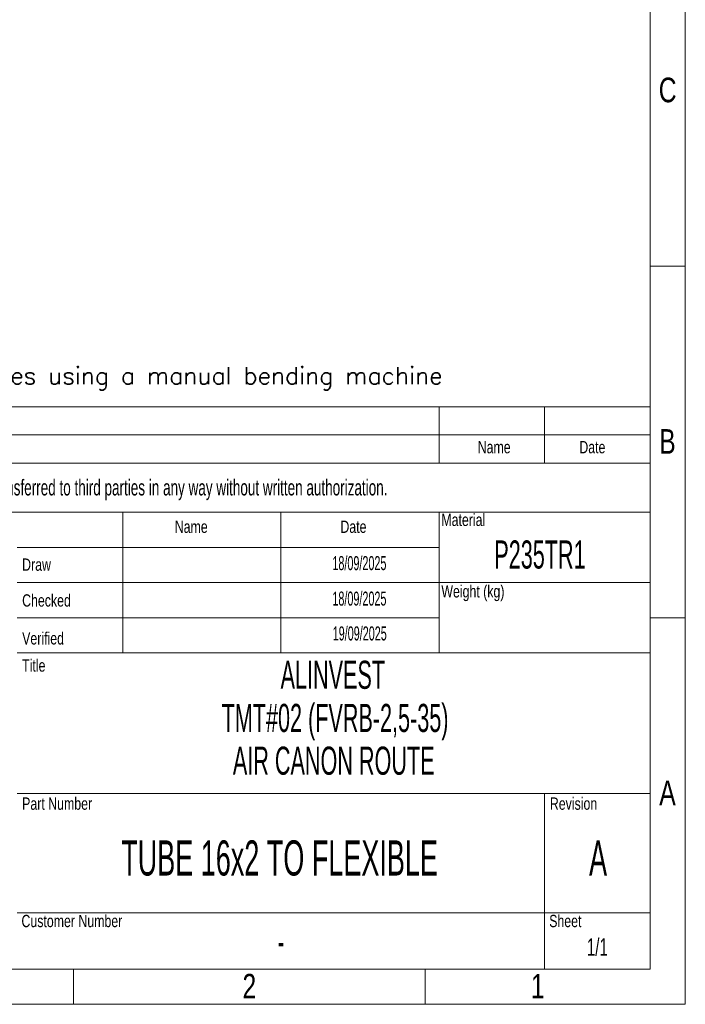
# Model space of a CAD drawing. Header units: millimetres. Extents: x 0 to 31447, y 0 to 22462.
# Tile 13 of 14: x 26261 to 31447, y 0 to 7674. Entities that reach past the tile are written whole.
import ezdxf

# ---------------------------------------------------------------- set-up
doc = ezdxf.new("R2010")
doc.units = ezdxf.units.MM
doc.header["$LTSCALE"] = 0.25
doc.layers.add('SLD-0', color=179, linetype='Continuous')
doc.styles.add('AdskIsoMetric', font='romans.shx')
doc.styles.add('SLDTEXTSTYLE0', font='TXT', dxfattribs={"width": 0.510549})
doc.styles.add('SLDTEXTSTYLE1', font='TXT', dxfattribs={"width": 0.574367})
doc.styles.add('SLDTEXTSTYLE2', font='TXT', dxfattribs={"width": 0.638186})
doc.styles.add('SLDTEXTSTYLE3', font='TXT', dxfattribs={"width": 0.75})

# ---------------------------------------------------------------- blocks, each defined once
blk = doc.blocks.new('cajetin')
at = {"color": 7, "linetype": 'Continuous', "lineweight": 18}
for p, q in [((861, 615), (861, 0)), ((853.5, 607.5), (853.5, 7.5)), ((853.5, 157.5), (861, 157.5)), ((853.5, 82.5), (861, 82.5)), ((853.5, 7.5), (7.5, 7.5)), ((730.5, 7.5), (730.5, 0)), ((805.5, 7.5), (805.5, 0)), ((861, 0), (0, 0))]:
    blk.add_line(p, q, dxfattribs=at)
at = {"color": 7, "linetype": 'Continuous', "lineweight": 0, "char_height": 5.25, "attachment_point": 2, "style": 'SLDTEXTSTYLE3'}
for s, insert in [('C', (857.23, 197.74)), ('B', (857.19, 122.74)), ('A', (857.2, 47.74)), ('2', (768.01, 6.49)), ('1', (829.51, 6.49))]:
    blk.add_mtext(s, dxfattribs=dict(at, insert=insert))

msp = doc.modelspace()

# ---------------------------------------------------------------- linework, layer by layer
at = {"color": 7, "linetype": 'Continuous', "lineweight": 18}
for p, q in [((21311.4, 4656.7), (31172.8, 4656.7)), ((29529.2, 4656.7), (29529.2, 4218.5)), ((30351, 4656.7), (30351, 4218.5)), ((31172.8, 4656.7), (31172.8, 273.9)), ((21311.4, 4437.6), (31172.8, 4437.6)), ((21311.4, 4218.5), (31172.8, 4218.5)), ((21311.4, 3835), (31172.8, 3835)), ((27063.9, 3835), (27063.9, 2739.3)), ((28296.5, 3835), (28296.5, 2739.3)), ((29529.2, 3835), (29529.2, 3561)), ((29529.2, 3561), (26242.1, 3561)), ((29529.2, 3561), (29529.2, 3287.1)), ((29529.2, 3287.1), (26242.1, 3287.1)), ((29529.2, 3287.1), (29529.2, 3013.2)), ((29529.2, 3287.1), (31172.8, 3287.1)), ((29529.2, 3013.2), (26242.1, 3013.2)), ((29529.2, 3013.2), (29529.2, 2739.3)), ((26242.1, 2739.3), (27063.9, 2739.3)), ((27063.9, 2739.3), (28296.5, 2739.3)), ((28296.5, 2739.3), (29529.2, 2739.3)), ((29529.2, 2739.3), (31172.8, 2739.3)), ((26242.1, 1643.6), (31172.8, 1643.6)), ((30351, 1643.6), (30351, 273.9)), ((26242.1, 712.2), (31172.8, 712.2)), ((21311.4, 273.9), (31172.8, 273.9))]:
    msp.add_line(p, q, dxfattribs=at)

# ---------------------------------------------------------------- block references
at = {"xscale": 36.5234375, "yscale": 36.5234375, "zscale": 36.5234375}
msp.add_blockref('cajetin', (0, 0), dxfattribs=at)

# ---------------------------------------------------------------- texts
at = {"insert": (21629, 4966.9), "char_height": 135, "attachment_point": 1, "style": 'AdskIsoMetric'}
msp.add_mtext_dynamic_manual_height_columns('**The elbows will be manufactured from bent pipes using a manual bending machine', width=214975.278, gutter_width=675, heights=[0], dxfattribs=at)
at = {"color": 7, "linetype": 'Continuous', "lineweight": 0}
for s, insert, char_height, attachment_point, style in [('Name', (29957.7, 4390.3), 95.87, 2, 'SLDTEXTSTYLE3'), ('Date', (30722.8, 4390.3), 95.87, 2, 'SLDTEXTSTYLE3'), ('Name', (27469.5, 3769.9), 95.87, 1, 'SLDTEXTSTYLE3'), ('Date', (28759.8, 3769.9), 95.87, 1, 'SLDTEXTSTYLE3'), ('Material', (29546.2, 3823.8), 95.87, 1, 'SLDTEXTSTYLE3'), ('Draw', (26280.4, 3474.7), 95.87, 1, 'SLDTEXTSTYLE3'), ('Weight (kg)', (29546.2, 3266.5), 95.874, 1, 'SLDTEXTSTYLE3'), ('Checked', (26280.4, 3195.5), 95.87, 1, 'SLDTEXTSTYLE3'), ('Verified', (26280.4, 2900.1), 95.87, 1, 'SLDTEXTSTYLE3'), ('Title', (26280.4, 2688.5), 95.87, 1, 'SLDTEXTSTYLE3'), ('ALINVEST', (28700.7, 2678), 219.14, 2, 'SLDTEXTSTYLE1'), ('Part Number', (26280.4, 1612), 95.874, 1, 'SLDTEXTSTYLE3'), ('Revision', (30391.7, 1612), 95.87, 1, 'SLDTEXTSTYLE3'), ('{\\W0.574367;TUBE 16x2 TO FLEXIBLE}', (28285.9, 1277.5), 273.926, 2, 'SLDTEXTSTYLE0'), ('Customer Number', (26275.1, 697.1), 95.874, 1, 'SLDTEXTSTYLE3'), ('Sheet', (30386.4, 697.1), 95.87, 1, 'SLDTEXTSTYLE3'), ('-', (28296.5, 600), 219.1, 2, 'SLDTEXTSTYLE0')]:
    msp.add_mtext(s, dxfattribs=dict(at, insert=insert, char_height=char_height, attachment_point=attachment_point, style=style))
at = {"layer": 'SLD-0', "color": 7, "attachment_point": 2}
for s, insert, char_height, style in [('This drawing is property of INSERTEC. Must not be copier or transferred to third parties in any way without written authorization.', (26144.6, 4089.2), 123.2666, 'SLDTEXTSTYLE2'), ('P235TR1', (30314.5, 3615.2), 219.14, 'SLDTEXTSTYLE1'), ('18/09/2025', (28907.8, 3493.2), 109.57, 'SLDTEXTSTYLE1'), ('18/09/2025', (28907.8, 3216.8), 109.57, 'SLDTEXTSTYLE1'), ('19/09/2025', (28910.3, 2945.4), 109.57, 'SLDTEXTSTYLE1'), ('TMT#02 (FVRB-2,5-35)', (28718.1, 2341.5), 219.141, 'SLDTEXTSTYLE1'), ('AIR CANON ROUTE', (28707.7, 2008.4), 219.141, 'SLDTEXTSTYLE1'), ('A', (30767.1, 1276.7), 273.9, 'SLDTEXTSTYLE1'), ('1/1', (30761.6, 515.1), 136.96, 'SLDTEXTSTYLE2')]:
    msp.add_mtext(s, dxfattribs=dict(at, insert=insert, char_height=char_height, style=style))

doc.saveas('drawing.dxf')
